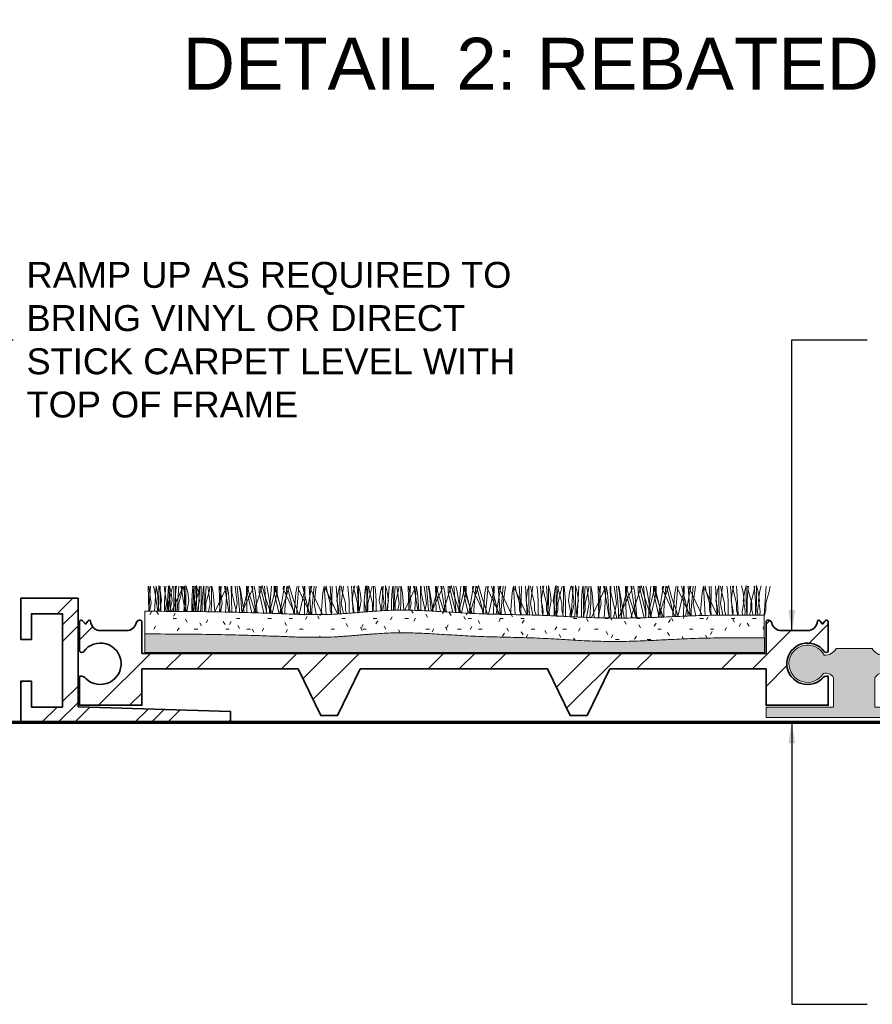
# Model space of a CAD drawing. Header units: millimetres. Extents: x -183 to 175, y -35 to 68.
# Tile 2 of 4: x -119 to -37, y -27 to 68. Entities that reach past the tile are written whole.
import ezdxf

# ---------------------------------------------------------------- set-up
doc = ezdxf.new("R2010")
doc.units = ezdxf.units.MM
for name, color, linetype, lineweight in [('FS-DETAIL', 3, 'Continuous', 35), ('FS-DETAIL-HATCH', 253, 'Continuous', 13), ('FS-DETAIL-THIN', 8, 'Continuous', 18), ('FS-DETAIL-WIDE', 4, 'Continuous', 70), ('FS-TEXT', 7, 'Continuous', 25)]:
    doc.layers.add(name, color=color, linetype=linetype, lineweight=lineweight)
doc.styles.add('Arial', font='arial.ttf', dxfattribs={"height": 2.5})
doc.dimstyles.new('Diagonal_2.5mm Arial$7', dxfattribs={"dimtxt": 2.5, "dimasz": 2, "dimexe": 2.5, "dimexo": 5, "dimgap": 1, "dimtad": 0, "dimzin": 0, "dimdsep": 46, "dimtxsty": 'Arial', "dimcen": 2, "dimdle": 4, "dimclrd": 1, "dimclre": 256, "dimclrt": 7, "dimaunit": 1, "dimadec": 0, "dimazin": 0, "dimtfac": 1, "dimtix": 1, "dimtmove": 2, "dimatfit": 3, "dimfxl": 1, "dimtvp": 1, "dimtolj": 1, "dimtzin": 0, "dimarcsym": 0})

# ---------------------------------------------------------------- blocks, each defined once
blk = doc.blocks.new('CARPET_H_PROFILE_MAXI')
at = {"layer": 'FS-DETAIL-HATCH'}
for p, q in [((-73.389, -53.147), (-73.339, -55.574)), ((-73.101, -54.822), (-73.322, -53.147)), ((-73.179, -53.147), (-73.251, -54.109)), ((-72.801, -53.509), (-72.884, -53.147)), ((-72.777, -55.579), (-72.627, -53.161)), ((-72.501, -53.809), (-72.627, -53.161)), ((-72.211, -53.734), (-72.375, -53.078)), ((-72.375, -53.434), (-72.375, -53.078)), ((-72.227, -53.147), (-72.177, -55.584)), ((-71.638, -54.822), (-71.859, -53.147)), ((-71.685, -53.147), (-71.737, -53.547)), ((-71.44, -53.147), (-71.512, -54.109)), ((-71.339, -53.809), (-71.468, -53.147)), ((-71.19, -53.768), (-71.362, -53.078)), ((-71.362, -53.434), (-71.362, -53.078)), ((-71.161, -53.659), (-71.058, -53.147)), ((-70.912, -53.434), (-70.912, -53.147)), ((-70.764, -53.147), (-70.714, -55.597)), ((-70.672, -53.147), (-70.724, -53.547)), ((-70.428, -53.147), (-70.5, -54.109)), ((-70.176, -53.509), (-70.259, -53.147)), ((-70.125, -53.397), (-70.166, -53.147)), ((-70.148, -53.659), (-70.046, -53.147)), ((-69.876, -53.809), (-70.005, -53.147)), ((-69.899, -53.434), (-69.899, -53.147)), ((-69.586, -53.734), (-69.75, -53.078)), ((-69.75, -53.434), (-69.75, -53.078)), ((-69.06, -53.147), (-69.112, -53.547)), ((-68.887, -54.822), (-69.108, -53.147)), ((-68.965, -53.147), (-69.037, -54.109)), ((-68.815, -53.147), (-68.887, -54.109)), ((-68.573, -53.734), (-68.737, -53.078)), ((-68.737, -53.434), (-68.737, -53.078)), ((-68.565, -55.616), (-68.412, -53.147)), ((-68.536, -53.659), (-68.433, -53.147)), ((-68.287, -53.434), (-68.287, -53.147)), ((-68.047, -53.147), (-68.099, -53.547)), ((-68.013, -53.147), (-67.963, -55.621)), ((-67.803, -53.147), (-67.875, -54.109)), ((-67.424, -54.822), (-67.645, -53.147)), ((-67.523, -53.659), (-67.421, -53.147)), ((-67.274, -53.434), (-67.274, -53.147)), ((-67.125, -53.809), (-67.254, -53.147)), ((-66.55, -53.147), (-66.499, -55.637)), ((-66.262, -54.822), (-66.483, -53.147)), ((-66.34, -53.147), (-66.412, -54.109)), ((-65.962, -53.509), (-66.045, -53.147)), ((-65.911, -53.397), (-65.952, -53.147)), ((-65.942, -55.653), (-65.788, -53.161)), ((-65.662, -53.809), (-65.788, -53.161)), ((-65.388, -53.147), (-65.337, -55.669)), ((-65.325, -53.772), (-65.325, -53.147)), ((-64.799, -54.822), (-65.02, -53.147)), ((-64.598, -55.422), (-64.799, -53.147)), ((-64.5, -53.809), (-64.629, -53.147)), ((-64.499, -53.509), (-64.581, -53.147)), ((-64.261, -55.422), (-63.685, -53.147)), ((-63.925, -53.147), (-63.873, -55.709)), ((-63.862, -53.772), (-63.862, -53.145)), ((-63.562, -54.184), (-63.862, -53.145)), ((-63.337, -53.509), (-63.42, -53.147)), ((-63.286, -53.397), (-63.327, -53.147)), ((-63.037, -53.809), (-63.166, -53.147)), ((-62.723, -54.184), (-62.411, -53.1)), ((-62.7, -53.772), (-62.7, -53.147)), ((-62.025, -55.422), (-62.601, -53.147)), ((-62.099, -54.184), (-62.411, -53.1)), ((-61.973, -55.422), (-62.174, -53.147)), ((-61.874, -53.509), (-61.956, -53.147)), ((-61.687, -55.422), (-61.487, -53.147)), ((-61.636, -55.422), (-61.06, -53.147)), ((-61.237, -53.772), (-61.237, -53.145)), ((-60.937, -54.184), (-61.237, -53.145)), ((-60.562, -55.422), (-61.137, -53.147)), ((-60.961, -53.772), (-60.961, -53.147)), ((-60.375, -53.397), (-60.334, -53.147)), ((-60.323, -53.508), (-60.241, -53.147)), ((-60.224, -55.422), (-60.023, -53.147)), ((-60.098, -54.184), (-59.786, -53.1)), ((-59.4, -55.422), (-59.976, -53.147)), ((-59.474, -54.184), (-59.786, -53.1)), ((-59.161, -53.809), (-59.032, -53.147)), ((-59.062, -55.422), (-58.862, -53.147)), ((-58.912, -53.397), (-58.871, -53.147)), ((-57.937, -55.422), (-58.512, -53.147)), ((-58.336, -53.772), (-58.336, -53.147)), ((-58.273, -53.147), (-58.328, -55.879)), ((-57.704, -55.882), (-57.874, -53.147)), ((-57.75, -53.397), (-57.709, -53.147)), ((-57.698, -53.508), (-57.616, -53.147)), ((-57.599, -55.422), (-57.398, -53.147)), ((-57.398, -54.822), (-57.178, -53.147)), ((-56.536, -53.809), (-56.41, -53.161)), ((-56.241, -55.887), (-56.41, -53.161)), ((-56.287, -53.397), (-56.243, -53.13)), ((-56.137, -53.659), (-56.243, -53.13)), ((-55.858, -53.147), (-55.786, -54.109)), ((-55.648, -53.147), (-55.703, -55.858)), ((-55.083, -55.824), (-55.249, -53.147)), ((-55.087, -53.734), (-54.923, -53.078)), ((-54.923, -53.434), (-54.923, -53.078)), ((-54.674, -53.659), (-54.777, -53.147)), ((-54.773, -54.822), (-54.553, -53.147)), ((-54.151, -53.147), (-54.098, -53.547)), ((-53.626, -55.731), (-53.785, -53.147)), ((-53.624, -53.734), (-53.474, -53.134)), ((-53.512, -53.659), (-53.615, -53.147)), ((-53.233, -53.147), (-53.161, -54.109)), ((-52.956, -53.734), (-53.12, -53.078)), ((-53.12, -53.434), (-53.12, -53.078)), ((-52.429, -53.147), (-52.481, -53.547)), ((-52.462, -53.734), (-52.298, -53.078)), ((-52.298, -53.434), (-52.298, -53.078)), ((-52.185, -53.147), (-52.257, -54.109)), ((-52.049, -53.659), (-52.152, -53.147)), ((-51.906, -53.659), (-51.803, -53.147)), ((-51.656, -53.434), (-51.656, -53.147)), ((-51.526, -53.147), (-51.473, -53.547)), ((-50.722, -53.147), (-50.794, -54.109)), ((-50.331, -53.734), (-50.495, -53.078)), ((-50.495, -53.434), (-50.495, -53.078)), ((-50.315, -55.495), (-50.169, -53.147)), ((-49.804, -53.147), (-49.856, -53.547)), ((-49.77, -53.147), (-49.723, -55.484)), ((-49.56, -53.147), (-49.632, -54.109)), ((-49.181, -54.822), (-49.402, -53.147)), ((-49.281, -53.659), (-49.178, -53.147)), ((-49.031, -53.434), (-49.031, -53.147)), ((-48.882, -53.809), (-49.011, -53.147)), ((-48.307, -53.147), (-48.26, -55.477)), ((-48.02, -54.822), (-48.241, -53.147)), ((-48.097, -53.147), (-48.169, -54.109)), ((-47.72, -53.509), (-47.802, -53.147)), ((-47.668, -53.397), (-47.709, -53.147)), ((-47.689, -55.491), (-47.545, -53.161)), ((-47.419, -53.809), (-47.545, -53.161)), ((-47.145, -53.147), (-47.097, -55.506)), ((-47.082, -53.772), (-47.082, -53.147)), ((-46.556, -54.822), (-46.777, -53.147)), ((-46.356, -55.422), (-46.556, -53.147)), ((-46.257, -53.809), (-46.386, -53.147)), ((-46.256, -53.509), (-46.338, -53.147)), ((-46.018, -55.422), (-45.443, -53.147)), ((-45.682, -53.147), (-45.632, -55.581)), ((-45.619, -53.772), (-45.619, -53.145)), ((-45.32, -54.184), (-45.619, -53.145)), ((-45.095, -53.509), (-45.177, -53.147)), ((-45.043, -53.397), (-45.084, -53.147)), ((-44.794, -53.809), (-44.923, -53.147)), ((-44.481, -54.184), (-44.168, -53.1)), ((-44.457, -53.772), (-44.457, -53.147)), ((-43.782, -55.422), (-44.358, -53.147)), ((-43.856, -54.184), (-44.168, -53.1)), ((-43.731, -55.422), (-43.931, -53.147)), ((-43.631, -53.509), (-43.713, -53.147)), ((-43.445, -55.422), (-43.244, -53.147)), ((-43.393, -55.422), (-42.818, -53.147)), ((-42.994, -53.772), (-42.994, -53.145)), ((-42.695, -54.184), (-42.994, -53.145)), ((-42.319, -55.422), (-42.894, -53.147)), ((-42.718, -53.772), (-42.718, -53.147)), ((-42.132, -53.397), (-42.091, -53.147)), ((-42.08, -53.508), (-41.999, -53.147)), ((-41.981, -55.422), (-41.781, -53.147)), ((-41.856, -54.184), (-41.543, -53.1)), ((-41.157, -55.422), (-41.733, -53.147)), ((-41.231, -54.184), (-41.543, -53.1)), ((-40.918, -53.809), (-40.789, -53.147)), ((-40.82, -55.422), (-40.619, -53.147)), ((-40.669, -53.397), (-40.628, -53.147)), ((-39.694, -55.422), (-40.269, -53.147)), ((-40.093, -53.772), (-40.093, -53.147)), ((-40.03, -53.147), (-40.085, -55.853)), ((-39.462, -55.869), (-39.631, -53.147)), ((-39.507, -53.397), (-39.466, -53.147)), ((-39.455, -53.508), (-39.374, -53.147)), ((-39.356, -55.422), (-39.156, -53.147)), ((-39.156, -54.822), (-38.935, -53.147)), ((-38.293, -53.809), (-38.167, -53.161)), ((-37.997, -55.901), (-38.167, -53.161)), ((-38.044, -53.397), (-38, -53.13)), ((-37.895, -53.659), (-38, -53.13)), ((-37.615, -53.147), (-37.543, -54.109)), ((-37.405, -53.147), (-37.461, -55.912)), ((-36.834, -55.924), (-37.006, -53.147)), ((-36.845, -53.734), (-36.681, -53.078)), ((-36.681, -53.434), (-36.681, -53.078)), ((-36.431, -53.659), (-36.534, -53.147)), ((-36.531, -54.822), (-36.31, -53.147)), ((-35.908, -53.147), (-35.856, -53.547)), ((-35.368, -55.976), (-35.543, -53.147)), ((-35.381, -53.734), (-35.231, -53.134)), ((-35.27, -53.659), (-35.372, -53.147)), ((-34.99, -53.147), (-34.918, -54.109)), ((-34.637, -53.734), (-34.801, -53.078)), ((-34.801, -53.434), (-34.801, -53.078)), ((-34.22, -53.734), (-34.056, -53.078)), ((-34.11, -53.147), (-34.163, -53.547)), ((-34.056, -53.434), (-34.056, -53.078)), ((-33.866, -53.147), (-33.938, -54.109)), ((-33.806, -53.659), (-33.909, -53.147)), ((-33.587, -53.659), (-33.484, -53.147)), ((-33.338, -53.434), (-33.338, -53.147)), ((-33.283, -53.147), (-33.231, -53.547)), ((-32.756, -53.734), (-32.606, -53.134)), ((-32.326, -54.822), (-32.547, -53.147)), ((-32.403, -53.147), (-32.475, -54.109)), ((-32.012, -53.734), (-32.176, -53.078)), ((-32.176, -53.434), (-32.176, -53.078)), ((-32.035, -56.125), (-31.851, -53.147)), ((-31.485, -53.147), (-31.538, -53.547)), ((-31.452, -53.147), (-31.39, -56.152)), ((-31.241, -53.147), (-31.313, -54.109)), ((-30.863, -54.822), (-31.083, -53.147)), ((-30.962, -53.659), (-30.859, -53.147)), ((-30.713, -53.434), (-30.713, -53.147)), ((-30.563, -53.809), (-30.693, -53.147)), ((-29.988, -53.147), (-29.926, -56.198)), ((-29.701, -54.822), (-29.922, -53.147)), ((-29.778, -53.147), (-29.85, -54.109)), ((-29.401, -53.509), (-29.483, -53.147)), ((-29.415, -56.207), (-29.226, -53.161)), ((-29.349, -53.397), (-29.39, -53.147)), ((-29.1, -53.809), (-29.226, -53.161)), ((-28.827, -53.147), (-28.764, -56.22)), ((-28.763, -53.772), (-28.763, -53.147)), ((-28.238, -54.822), (-28.458, -53.147)), ((-28.037, -55.422), (-28.238, -53.147)), ((-27.938, -53.809), (-28.068, -53.147)), ((-27.938, -53.509), (-28.02, -53.147)), ((-27.699, -55.422), (-27.124, -53.147)), ((-27.363, -53.147), (-27.301, -56.218)), ((-27.3, -53.772), (-27.3, -53.145)), ((-27.001, -54.184), (-27.3, -53.145)), ((-26.776, -53.509), (-26.858, -53.147)), ((-26.724, -53.397), (-26.765, -53.147)), ((-26.475, -53.809), (-26.604, -53.147)), ((-26.162, -54.184), (-25.85, -53.1)), ((-26.138, -53.772), (-26.138, -53.147)), ((-25.463, -55.422), (-26.039, -53.147)), ((-25.538, -54.184), (-25.85, -53.1)), ((-25.412, -55.422), (-25.613, -53.147)), ((-25.313, -53.509), (-25.395, -53.147)), ((-25.126, -55.422), (-24.925, -53.147)), ((-25.074, -55.422), (-24.499, -53.147)), ((-24.675, -53.772), (-24.675, -53.145)), ((-24.376, -54.184), (-24.675, -53.145)), ((-24, -55.422), (-24.576, -53.147)), ((-24.399, -53.772), (-24.399, -53.147)), ((-23.813, -53.397), (-23.772, -53.147)), ((-23.762, -53.509), (-23.68, -53.147)), ((-23.663, -55.422), (-23.462, -53.147)), ((-23.537, -54.184), (-23.225, -53.1)), ((-22.838, -55.422), (-23.414, -53.147)), ((-22.913, -54.184), (-23.225, -53.1)), ((-22.599, -53.809), (-22.47, -53.147)), ((-22.501, -55.422), (-22.3, -53.147)), ((-22.35, -53.397), (-22.309, -53.147)), ((-21.375, -55.422), (-21.951, -53.147)), ((-21.774, -53.772), (-21.774, -53.147)), ((-21.711, -53.147), (-21.77, -56.049)), ((-21.134, -56.025), (-21.312, -53.147)), ((-21.188, -53.397), (-21.147, -53.147)), ((-21.137, -53.509), (-21.055, -53.147)), ((-21.038, -55.422), (-20.837, -53.147)), ((-20.837, -54.822), (-20.616, -53.147)), ((-19.974, -53.809), (-19.848, -53.161)), ((-19.674, -55.978), (-19.848, -53.161)), ((-19.725, -53.397), (-19.682, -53.13)), ((-19.576, -53.659), (-19.682, -53.13)), ((-19.296, -53.147), (-19.224, -54.109)), ((-19.086, -53.147), (-19.144, -55.97)), ((-18.513, -55.96), (-18.687, -53.147)), ((-18.526, -53.734), (-18.362, -53.078)), ((-18.362, -53.434), (-18.362, -53.078)), ((-18.113, -53.659), (-18.215, -53.147)), ((-18.212, -54.822), (-17.991, -53.147)), ((-17.589, -53.147), (-17.537, -53.547)), ((-17.051, -55.944), (-17.224, -53.147)), ((-17.063, -53.734), (-16.913, -53.134)), ((-16.951, -53.659), (-17.053, -53.147)), ((-16.671, -53.147), (-16.599, -54.109)), ((-16.028, -53.734), (-16.178, -53.134)), ((-15.901, -53.734), (-15.737, -53.078)), ((-15.737, -53.434), (-15.737, -53.078)), ((-15.488, -53.659), (-15.59, -53.147)), ((-15.502, -53.147), (-15.554, -53.547)), ((-14.978, -53.659), (-14.876, -53.147)), ((-14.964, -53.147), (-14.912, -53.547)), ((-14.729, -53.434), (-14.729, -53.078)), ((-14.565, -53.734), (-14.729, -53.078)), ((-14.438, -53.734), (-14.288, -53.134)), ((-13.794, -53.147), (-13.867, -54.109)), ((-13.515, -53.659), (-13.413, -53.147)), ((-73.251, -54.109), (-73.342, -55.574)), ((-72.456, -55.582), (-72.801, -53.509)), ((-72.359, -55.583), (-72.501, -53.809)), ((-72.375, -54.747), (-72.375, -53.434)), ((-72.098, -54.559), (-72.211, -53.734)), ((-71.737, -53.547), (-71.812, -54.597)), ((-71.512, -54.109), (-71.605, -55.589)), ((-71.461, -54.784), (-71.161, -53.659)), ((-71.362, -54.747), (-71.362, -53.434)), ((-71.196, -55.593), (-71.339, -53.809)), ((-71.086, -54.559), (-71.192, -53.777)), ((-71.15, -55.593), (-70.125, -53.397)), ((-70.912, -54.747), (-70.912, -53.434)), ((-70.724, -53.547), (-70.799, -54.597)), ((-70.5, -54.109), (-70.593, -55.598)), ((-70.448, -54.784), (-70.148, -53.659)), ((-69.827, -55.605), (-70.176, -53.509)), ((-69.899, -54.747), (-69.899, -53.434)), ((-69.732, -55.606), (-69.876, -53.809)), ((-69.75, -54.747), (-69.75, -53.434)), ((-69.473, -54.559), (-69.586, -53.734)), ((-69.112, -53.547), (-69.187, -54.597)), ((-69.037, -54.109), (-69.131, -55.611)), ((-68.887, -54.109), (-68.981, -55.612)), ((-68.836, -54.784), (-68.536, -53.659)), ((-68.737, -54.747), (-68.737, -53.434)), ((-68.461, -54.559), (-68.573, -53.734)), ((-68.287, -54.747), (-68.287, -53.434)), ((-68.099, -53.547), (-68.174, -54.597)), ((-67.875, -54.109), (-67.969, -55.621)), ((-67.823, -54.784), (-67.523, -53.659)), ((-67.274, -54.747), (-67.274, -53.434)), ((-66.979, -55.63), (-67.125, -53.809)), ((-66.953, -55.63), (-65.911, -53.397)), ((-66.412, -54.109), (-66.507, -55.637)), ((-65.604, -55.662), (-65.962, -53.509)), ((-65.513, -55.664), (-65.662, -53.809)), ((-64.88, -55.682), (-65.325, -53.772)), ((-64.349, -55.696), (-64.5, -53.809)), ((-64.134, -55.702), (-64.499, -53.509)), ((-64.359, -55.696), (-63.286, -53.397)), ((-63.407, -55.722), (-63.862, -53.772)), ((-62.967, -55.734), (-63.337, -53.509)), ((-62.883, -55.736), (-63.037, -53.809)), ((-62.238, -55.754), (-62.7, -53.772)), ((-61.496, -55.778), (-61.874, -53.509)), ((-61.429, -55.78), (-60.961, -53.772)), ((-60.763, -55.804), (-61.237, -53.772)), ((-60.706, -55.806), (-60.323, -53.508)), ((-59.226, -55.858), (-60.375, -53.397)), ((-59.325, -55.855), (-59.161, -53.809)), ((-57.752, -55.882), (-58.888, -53.447)), ((-58.825, -55.872), (-58.336, -53.772)), ((-58.094, -55.88), (-57.698, -53.508)), ((-56.587, -55.888), (-57.75, -53.397)), ((-56.702, -55.888), (-56.536, -53.809)), ((-55.152, -55.828), (-56.287, -53.397)), ((-55.837, -54.784), (-56.137, -53.659)), ((-55.786, -54.109), (-55.677, -55.856)), ((-55.2, -54.559), (-55.087, -53.734)), ((-54.923, -54.747), (-54.923, -53.434)), ((-54.374, -54.784), (-54.674, -53.659)), ((-54.098, -53.547), (-54.023, -54.597)), ((-53.737, -54.559), (-53.624, -53.734)), ((-53.212, -54.784), (-53.512, -53.659)), ((-53.161, -54.109), (-53.062, -55.684)), ((-53.12, -54.747), (-53.12, -53.434)), ((-52.843, -54.559), (-52.956, -53.734)), ((-52.575, -54.559), (-52.462, -53.734)), ((-52.481, -53.547), (-52.556, -54.597)), ((-52.257, -54.109), (-52.352, -55.625)), ((-52.298, -54.747), (-52.298, -53.434)), ((-52.206, -54.784), (-51.906, -53.659)), ((-51.749, -54.784), (-52.049, -53.659)), ((-51.656, -54.747), (-51.656, -53.434)), ((-51.473, -53.547), (-51.398, -54.597)), ((-51.112, -54.559), (-50.999, -53.734)), ((-50.999, -53.734), (-50.861, -53.181)), ((-50.794, -54.109), (-50.883, -55.527)), ((-50.645, -54.822), (-50.861, -53.181)), ((-50.495, -54.747), (-50.495, -53.434)), ((-50.218, -54.559), (-50.331, -53.734)), ((-49.856, -53.547), (-49.931, -54.597)), ((-49.632, -54.109), (-49.718, -55.484)), ((-49.581, -54.784), (-49.281, -53.659)), ((-49.031, -54.747), (-49.031, -53.434)), ((-48.75, -55.465), (-48.882, -53.809)), ((-48.634, -55.467), (-47.668, -53.397)), ((-48.169, -54.109), (-48.254, -55.477)), ((-47.388, -55.498), (-47.72, -53.509)), ((-47.284, -55.501), (-47.419, -53.809)), ((-46.674, -55.525), (-47.082, -53.772)), ((-46.117, -55.555), (-46.257, -53.809)), ((-45.914, -55.566), (-46.256, -53.509)), ((-46.052, -55.559), (-45.043, -53.397)), ((-45.192, -55.605), (-45.619, -53.772)), ((-44.741, -55.632), (-45.095, -53.509)), ((-44.648, -55.638), (-44.794, -53.809)), ((-44.013, -55.677), (-44.457, -53.772)), ((-43.262, -55.723), (-43.631, -53.509)), ((-43.174, -55.728), (-42.718, -53.772)), ((-42.531, -55.76), (-42.994, -53.772)), ((-42.456, -55.763), (-42.08, -53.508)), ((-40.996, -55.83), (-42.132, -53.397)), ((-41.08, -55.827), (-40.918, -53.809)), ((-39.516, -55.867), (-40.669, -53.397)), ((-40.575, -55.841), (-40.093, -53.772)), ((-39.847, -55.859), (-39.455, -53.508)), ((-38.342, -55.894), (-39.507, -53.397)), ((-38.46, -55.892), (-38.293, -53.809)), ((-36.864, -55.924), (-38.044, -53.397)), ((-37.595, -54.784), (-37.895, -53.659)), ((-37.543, -54.109), (-37.431, -55.909)), ((-36.957, -54.559), (-36.845, -53.734)), ((-36.681, -54.747), (-36.681, -53.434)), ((-36.131, -54.784), (-36.431, -53.659)), ((-35.856, -53.547), (-35.781, -54.597)), ((-35.494, -54.559), (-35.381, -53.734)), ((-34.97, -54.784), (-35.27, -53.659)), ((-34.918, -54.109), (-34.806, -55.909)), ((-34.801, -54.747), (-34.801, -53.434)), ((-34.524, -54.559), (-34.637, -53.734)), ((-34.332, -54.559), (-34.22, -53.734)), ((-34.163, -53.547), (-34.238, -54.597)), ((-34.056, -54.747), (-34.056, -53.434)), ((-33.938, -54.109), (-34.051, -55.909)), ((-33.887, -54.784), (-33.587, -53.659)), ((-33.506, -54.784), (-33.806, -53.659)), ((-33.338, -54.747), (-33.338, -53.434)), ((-33.231, -53.547), (-33.156, -54.597)), ((-32.869, -54.559), (-32.756, -53.734)), ((-32.475, -54.109), (-32.588, -55.909)), ((-32.176, -54.747), (-32.176, -53.434)), ((-31.899, -54.559), (-32.012, -53.734)), ((-31.538, -53.547), (-31.613, -54.597)), ((-31.313, -54.109), (-31.426, -55.909)), ((-31.262, -54.784), (-30.962, -53.659)), ((-30.713, -54.747), (-30.713, -53.434)), ((-30.65, -56.185), (-29.349, -53.397)), ((-30.373, -56.189), (-30.563, -53.809)), ((-29.85, -54.109), (-29.963, -55.909)), ((-28.95, -56.216), (-29.401, -53.509)), ((-28.907, -56.217), (-29.1, -53.809)), ((-28.192, -56.224), (-28.763, -53.772)), ((-28.037, -56.209), (-26.724, -53.397)), ((-27.486, -56.219), (-27.938, -53.509)), ((-27.745, -56.221), (-27.938, -53.809)), ((-26.731, -56.213), (-27.3, -53.772)), ((-26.326, -56.21), (-26.776, -53.509)), ((-26.283, -56.21), (-26.475, -53.809)), ((-25.575, -56.191), (-26.138, -53.772)), ((-24.869, -56.17), (-25.313, -53.509)), ((-24.959, -56.173), (-24.399, -53.772)), ((-24.121, -56.149), (-24.675, -53.772)), ((-24.202, -56.151), (-23.762, -53.509)), ((-22.561, -56.081), (-23.813, -53.397)), ((-22.782, -56.091), (-22.599, -53.809)), ((-21.124, -56.024), (-22.327, -53.447)), ((-22.31, -56.07), (-21.774, -53.772)), ((-21.559, -56.041), (-21.137, -53.509)), ((-19.981, -55.983), (-21.188, -53.397)), ((-20.149, -55.988), (-19.974, -53.809)), ((-18.529, -55.96), (-19.725, -53.397)), ((-19.276, -54.784), (-19.576, -53.659)), ((-19.224, -54.109), (-19.112, -55.909)), ((-18.638, -54.559), (-18.526, -53.734)), ((-18.362, -54.747), (-18.362, -53.434)), ((-17.813, -54.784), (-18.113, -53.659)), ((-17.537, -53.547), (-17.462, -54.597)), ((-17.175, -54.559), (-17.063, -53.734)), ((-16.651, -54.784), (-16.951, -53.659)), ((-16.599, -54.109), (-16.487, -55.909)), ((-15.916, -54.559), (-16.028, -53.734)), ((-16.013, -54.559), (-15.901, -53.734)), ((-15.737, -54.747), (-15.737, -53.434)), ((-15.554, -53.547), (-15.629, -54.597)), ((-15.188, -54.784), (-15.488, -53.659)), ((-15.278, -54.784), (-14.978, -53.659)), ((-14.912, -53.547), (-14.837, -54.597)), ((-14.729, -54.747), (-14.729, -53.434)), ((-14.453, -54.559), (-14.565, -53.734)), ((-14.55, -54.559), (-14.438, -53.734)), ((-13.867, -54.109), (-13.979, -55.909)), ((-13.815, -54.784), (-13.515, -53.659)), ((-73.256, -55.575), (-73.101, -54.822)), ((-72.425, -55.582), (-72.375, -54.747)), ((-72.211, -55.084), (-72.098, -54.559)), ((-71.812, -54.597), (-71.812, -55.587)), ((-71.796, -55.588), (-71.638, -54.822)), ((-71.461, -55.459), (-71.461, -54.784)), ((-71.413, -55.591), (-71.362, -54.747)), ((-71.198, -55.084), (-71.086, -54.559)), ((-70.963, -55.595), (-70.912, -54.747)), ((-70.799, -54.597), (-70.799, -55.596)), ((-70.448, -55.459), (-70.448, -54.784)), ((-69.951, -55.604), (-69.899, -54.747)), ((-69.801, -55.605), (-69.75, -54.747)), ((-69.586, -55.084), (-69.473, -54.559)), ((-69.187, -54.597), (-69.187, -55.611)), ((-69.05, -55.612), (-68.887, -54.822)), ((-68.836, -55.459), (-68.836, -54.784)), ((-68.789, -55.614), (-68.737, -54.747)), ((-68.573, -55.084), (-68.461, -54.559)), ((-68.339, -55.618), (-68.287, -54.747)), ((-68.174, -54.597), (-68.174, -55.62)), ((-67.823, -55.459), (-67.823, -54.784)), ((-67.589, -55.625), (-67.424, -54.822)), ((-67.327, -55.627), (-67.274, -54.747)), ((-66.43, -55.639), (-66.262, -54.822)), ((-64.975, -55.679), (-64.799, -54.822)), ((-63.046, -55.732), (-63.562, -54.184)), ((-63.238, -55.727), (-62.723, -54.184)), ((-61.569, -55.775), (-62.099, -54.184)), ((-60.393, -55.817), (-60.937, -54.184)), ((-60.64, -55.808), (-60.098, -54.184)), ((-58.912, -55.869), (-59.474, -54.184)), ((-57.18, -55.885), (-57.398, -54.822)), ((-55.837, -55.459), (-55.837, -54.784)), ((-55.087, -55.084), (-55.2, -54.559)), ((-54.859, -55.812), (-54.923, -54.747)), ((-54.573, -55.797), (-54.773, -54.822)), ((-54.374, -55.459), (-54.374, -54.784)), ((-54.023, -54.597), (-54.023, -55.764)), ((-53.624, -55.084), (-53.737, -54.559)), ((-53.212, -55.459), (-53.212, -54.784)), ((-53.176, -55.693), (-53.12, -54.747)), ((-52.956, -55.084), (-52.843, -54.559)), ((-52.462, -55.084), (-52.575, -54.559)), ((-52.556, -54.597), (-52.556, -55.642)), ((-52.246, -55.613), (-52.298, -54.747)), ((-52.206, -55.459), (-52.206, -54.784)), ((-51.749, -55.459), (-51.749, -54.784)), ((-51.706, -55.58), (-51.656, -54.747)), ((-51.398, -54.597), (-51.398, -55.56)), ((-50.999, -55.084), (-51.112, -54.559)), ((-50.788, -55.521), (-50.645, -54.822)), ((-50.54, -55.505), (-50.495, -54.747)), ((-50.331, -55.084), (-50.218, -54.559)), ((-49.931, -54.597), (-49.931, -55.488)), ((-49.581, -55.459), (-49.581, -54.784)), ((-49.316, -55.477), (-49.181, -54.822)), ((-49.075, -55.472), (-49.031, -54.747)), ((-48.155, -55.479), (-48.02, -54.822)), ((-46.701, -55.523), (-46.556, -54.822)), ((-44.839, -55.626), (-45.32, -54.184)), ((-44.959, -55.619), (-44.481, -54.184)), ((-43.345, -55.718), (-43.856, -54.184)), ((-42.164, -55.777), (-42.695, -54.184)), ((-42.383, -55.766), (-41.856, -54.184)), ((-40.68, -55.838), (-41.231, -54.184)), ((-38.938, -55.882), (-39.156, -54.822)), ((-37.595, -55.459), (-37.595, -54.784)), ((-36.845, -55.084), (-36.957, -54.559)), ((-36.609, -55.933), (-36.681, -54.747)), ((-36.3, -55.944), (-36.531, -54.822)), ((-36.131, -55.459), (-36.131, -54.784)), ((-35.781, -54.597), (-35.781, -55.797)), ((-35.381, -55.084), (-35.494, -54.559)), ((-34.97, -55.459), (-34.97, -54.784)), ((-34.876, -55.993), (-34.801, -54.747)), ((-34.637, -55.084), (-34.524, -54.559)), ((-34.22, -55.084), (-34.332, -54.559)), ((-34.238, -54.597), (-34.238, -55.797)), ((-33.978, -56.035), (-34.056, -54.747)), ((-33.887, -55.459), (-33.887, -54.784)), ((-33.506, -55.459), (-33.506, -54.784)), ((-33.416, -56.062), (-33.338, -54.747)), ((-33.156, -54.597), (-33.156, -55.797)), ((-32.756, -55.084), (-32.869, -54.559)), ((-32.589, -56.101), (-32.326, -54.822)), ((-32.258, -56.115), (-32.176, -54.747)), ((-32.012, -55.084), (-31.899, -54.559)), ((-31.613, -54.597), (-31.613, -55.797)), ((-31.262, -55.459), (-31.262, -54.784)), ((-31.138, -56.163), (-30.863, -54.822)), ((-30.798, -56.177), (-30.713, -54.747)), ((-29.983, -56.197), (-29.701, -54.822)), ((-28.526, -56.224), (-28.238, -54.822)), ((-26.325, -56.21), (-27.001, -54.184)), ((-26.838, -56.214), (-26.162, -54.184)), ((-24.875, -56.171), (-25.538, -54.184)), ((-23.727, -56.132), (-24.376, -54.184)), ((-24.192, -56.151), (-23.537, -54.184)), ((-22.284, -56.069), (-22.913, -54.184)), ((-20.594, -56.004), (-20.837, -54.822)), ((-19.276, -55.459), (-19.276, -54.784)), ((-18.526, -55.084), (-18.638, -54.559)), ((-18.289, -55.957), (-18.362, -54.747)), ((-17.979, -55.952), (-18.212, -54.822)), ((-17.813, -55.459), (-17.813, -54.784)), ((-17.462, -54.597), (-17.462, -55.797)), ((-17.063, -55.084), (-17.175, -54.559)), ((-16.651, -55.459), (-16.651, -54.784)), ((-16.028, -55.084), (-15.916, -54.559)), ((-15.901, -55.084), (-16.013, -54.559)), ((-15.665, -55.942), (-15.737, -54.747)), ((-15.629, -54.597), (-15.629, -55.797)), ((-15.278, -55.459), (-15.278, -54.784)), ((-15.188, -55.459), (-15.188, -54.784)), ((-14.837, -54.597), (-14.837, -55.797)), ((-14.801, -55.94), (-14.729, -54.747)), ((-14.565, -55.084), (-14.453, -54.559)), ((-14.438, -55.084), (-14.55, -54.559)), ((-13.815, -55.459), (-13.815, -54.784)), ((-72.282, -55.583), (-72.211, -55.084)), ((-71.498, -55.59), (-71.461, -55.459)), ((-71.271, -55.592), (-71.198, -55.084)), ((-70.488, -55.599), (-70.448, -55.459)), ((-69.661, -55.606), (-69.586, -55.084)), ((-68.88, -55.613), (-68.836, -55.459)), ((-68.648, -55.609), (-68.573, -55.084)), ((-67.87, -55.622), (-67.823, -55.459)), ((-64.598, -55.689), (-64.598, -55.422)), ((-64.285, -55.698), (-64.261, -55.422)), ((-61.995, -55.761), (-62.025, -55.422)), ((-61.973, -55.761), (-61.973, -55.422)), ((-61.687, -55.771), (-61.687, -55.422)), ((-61.667, -55.772), (-61.636, -55.422)), ((-60.527, -55.812), (-60.562, -55.422)), ((-60.224, -55.823), (-60.224, -55.422)), ((-59.362, -55.853), (-59.4, -55.422)), ((-59.062, -55.864), (-59.062, -55.422)), ((-57.896, -55.881), (-57.937, -55.422)), ((-57.599, -55.883), (-57.599, -55.422)), ((-55.724, -55.859), (-55.837, -55.459)), ((-55.012, -55.609), (-55.087, -55.084)), ((-55.032, -55.822), (-55.012, -55.609)), ((-54.283, -55.782), (-54.374, -55.459)), ((-53.549, -55.609), (-53.624, -55.084)), ((-53.56, -55.725), (-53.549, -55.609)), ((-53.147, -55.691), (-53.212, -55.459)), ((-53.031, -55.609), (-52.956, -55.084)), ((-53.024, -55.681), (-53.031, -55.609)), ((-52.387, -55.609), (-52.462, -55.084)), ((-52.389, -55.628), (-52.387, -55.609)), ((-52.249, -55.613), (-52.206, -55.459)), ((-51.715, -55.581), (-51.749, -55.459)), ((-50.935, -55.53), (-50.999, -55.084)), ((-50.39, -55.497), (-50.331, -55.084)), ((-49.587, -55.482), (-49.581, -55.459)), ((-46.356, -55.542), (-46.356, -55.422)), ((-46.03, -55.56), (-46.018, -55.422)), ((-43.758, -55.692), (-43.782, -55.422)), ((-43.731, -55.694), (-43.731, -55.422)), ((-43.445, -55.711), (-43.445, -55.422)), ((-43.419, -55.713), (-43.393, -55.422)), ((-42.288, -55.771), (-42.319, -55.422)), ((-41.981, -55.785), (-41.981, -55.422)), ((-41.122, -55.825), (-41.157, -55.422)), ((-40.82, -55.835), (-40.82, -55.422)), ((-39.655, -55.864), (-39.694, -55.422)), ((-39.356, -55.871), (-39.356, -55.422)), ((-37.467, -55.912), (-37.595, -55.459)), ((-36.77, -55.609), (-36.845, -55.084)), ((-36.799, -55.927), (-36.77, -55.609)), ((-35.991, -55.955), (-36.131, -55.459)), ((-35.781, -55.797), (-35.777, -55.962)), ((-35.306, -55.609), (-35.381, -55.084)), ((-35.34, -55.977), (-35.306, -55.609)), ((-34.818, -55.995), (-34.97, -55.459)), ((-34.806, -55.909), (-34.811, -55.995)), ((-34.712, -55.609), (-34.637, -55.084)), ((-34.676, -56.002), (-34.712, -55.609)), ((-34.238, -55.797), (-34.242, -56.022)), ((-34.145, -55.609), (-34.22, -55.084)), ((-34.182, -56.025), (-34.145, -55.609)), ((-34.051, -55.909), (-34.042, -56.032)), ((-34.049, -56.032), (-33.887, -55.459)), ((-33.335, -56.066), (-33.506, -55.459)), ((-33.156, -55.797), (-33.15, -56.075)), ((-32.681, -55.609), (-32.756, -55.084)), ((-32.726, -56.095), (-32.681, -55.609)), ((-32.588, -55.909), (-32.574, -56.102)), ((-32.087, -55.609), (-32.012, -55.084)), ((-32.04, -56.124), (-32.087, -55.609)), ((-31.613, -55.797), (-31.62, -56.142)), ((-31.457, -56.149), (-31.262, -55.459)), ((-31.426, -55.909), (-31.409, -56.151)), ((-29.963, -55.909), (-29.943, -56.197)), ((-28.037, -56.223), (-28.037, -55.422)), ((-27.769, -56.221), (-27.699, -55.422)), ((-25.396, -56.186), (-25.463, -55.422)), ((-25.412, -56.186), (-25.412, -55.422)), ((-25.141, -56.178), (-25.074, -55.422)), ((-25.126, -56.178), (-25.126, -55.422)), ((-23.937, -56.141), (-24, -55.422)), ((-23.663, -56.129), (-23.663, -55.422)), ((-22.78, -56.091), (-22.838, -55.422)), ((-22.501, -56.078), (-22.501, -55.422)), ((-21.322, -56.032), (-21.375, -55.422)), ((-21.038, -56.021), (-21.038, -55.422)), ((-19.132, -55.97), (-19.276, -55.459)), ((-19.112, -55.909), (-19.116, -55.969)), ((-18.451, -55.609), (-18.526, -55.084)), ((-18.483, -55.96), (-18.451, -55.609)), ((-17.675, -55.948), (-17.813, -55.459)), ((-17.462, -55.797), (-17.459, -55.944)), ((-16.988, -55.609), (-17.063, -55.084)), ((-17.018, -55.944), (-16.988, -55.609)), ((-16.514, -55.943), (-16.651, -55.459)), ((-16.487, -55.909), (-16.489, -55.943)), ((-16.103, -55.609), (-16.028, -55.084)), ((-16.073, -55.942), (-16.103, -55.609)), ((-15.826, -55.609), (-15.901, -55.084)), ((-15.856, -55.942), (-15.826, -55.609)), ((-15.629, -55.797), (-15.632, -55.941)), ((-15.415, -55.941), (-15.278, -55.459)), ((-15.051, -55.941), (-15.188, -55.459)), ((-14.837, -55.797), (-14.834, -55.94)), ((-14.64, -55.609), (-14.565, -55.084)), ((-14.61, -55.94), (-14.64, -55.609)), ((-14.363, -55.609), (-14.438, -55.084)), ((-14.393, -55.94), (-14.363, -55.609)), ((-13.951, -55.939), (-13.815, -55.459)), ((-28.037, -56.223), (-28.037, -56.209))]:
    blk.add_line(p, q, dxfattribs=at)

msp = doc.modelspace()

# ---------------------------------------------------------------- hatches: boundary and pattern name
at = {"layer": 'FS-DETAIL-HATCH'}
h = msp.add_hatch(dxfattribs=at)
h.set_pattern_fill('FP_3', color=256, style=0, pattern_type=2)
h.set_pattern_definition([(45, (-1427.115, -3314.3196), (-4.490128, 4.490128), []), (45, (-1425.528, -3314.3196), (9e-16, 8.980256), []), (45, (-1428.702, -3314.3196), (9e-16, 8.980256), [])])
h.paths.add_polyline_path([(-107.49, 0), (-98.754, 0), (-98.754, 1.074), (-113.454, 1.519), (-113.454, 12), (-118.954, 12), (-118.954, 8), (-117.954, 8), (-117.954, 10.5), (-114.954, 10.5), (-114.954, 1.5), (-117.954, 1.5), (-117.954, 4), (-118.954, 4), (-118.954, 0)], flags=0)
h = msp.add_hatch(dxfattribs=at)
h.set_pattern_fill('FP_4', color=256, style=0, pattern_type=2)
h.set_pattern_definition([(0, (-1427.1148, -3314.3196), (4.064, 1.016), [0.335, -2.713, 0.335, -2.713, -16.256]), (0, (-1427.1148, -3314.3196), (4.064, 1.016), [-6.096, 0.335, -5.761, 0.335, -2.713, -7.112]), (0, (-1427.1148, -3314.3196), (4.064, 1.016), [-15.24, 0.335, -1.697, 0.335, -4.745]), (120, (-1425.5908, -3313.8116), (-2.9118818, 3.01152724), [0.335, -2.713, 0.335, -2.713, -16.256]), (120, (-1425.5908, -3313.8116), (-2.9118818, 3.01152724), [-6.096, 0.335, -5.761, 0.335, -2.713, -7.112]), (120, (-1425.5908, -3313.8116), (-2.9118818, 3.01152724), [-15.24, 0.335, -1.697, 0.335, -4.745]), (240, (-1425.0828, -3311.7796), (-1.1521182, -4.02752724), [0.335, -2.713, 0.335, -2.713, -16.256]), (240, (-1425.0828, -3311.7796), (-1.1521182, -4.02752724), [-6.096, 0.335, -5.761, 0.335, -2.713, -7.112]), (240, (-1425.0828, -3311.7796), (-1.1521182, -4.02752724), [-15.24, 0.335, -1.697, 0.335, -4.745])])
h.paths.add_polyline_path([(-61.667, 7.826), (-59.508, 7.868), (-57.432, 7.955), (-55.458, 8.057), (-53.348, 8.14), (-50.775, 8.179), (-47.278, 8.185), (-47.278, 10.372), (-50.763, 10.366), (-53.32, 10.327), (-59.53, 10.101), (-61.73, 10.084), (-63.913, 10.126), (-70.171, 10.386), (-74.29, 10.48), (-76.349, 10.575), (-78.364, 10.698), (-80.26, 10.802), (-82.01, 10.845), (-83.716, 10.813), (-85.504, 10.697), (-87.453, 10.536), (-89.594, 10.42), (-92.007, 10.434), (-95.269, 10.549), (-99.965, 10.678), (-107.008, 10.74), (-107.008, 8.553), (-99.964, 8.491), (-95.212, 8.361), (-92.005, 8.247), (-89.592, 8.234), (-87.451, 8.349), (-85.501, 8.511), (-83.713, 8.627), (-82.007, 8.659), (-80.26, 8.615), (-78.369, 8.512), (-76.362, 8.39), (-74.311, 8.294), (-70.192, 8.19), (-68.103, 8.1), (-65.985, 7.973), (-63.839, 7.864)], flags=0)
at = {"layer": 'FS-DETAIL-HATCH', "lineweight": 18}
h = msp.add_hatch(dxfattribs=at)
h.set_pattern_fill('FP_1', color=256, style=0, pattern_type=2)
h.set_pattern_definition([(45, (-1e-14, 0.016), (14.1421, -9e-16), [20, 0]), (45, (3, 0.016), (14.1421, -9e-16), [20, 0]), (45, (6, 0.016), (14.1421, -9e-16), [20, 0])])
h.paths.add_polyline_path([(-64.352, 0.675), (-65.978, 0.675), (-68.165, 5.175), (-86.231, 5.175), (-88.418, 0.675), (-90.044, 0.675), (-92.231, 5.175), (-107.298, 5.175), (-107.298, 1.675), (-113.298, 1.675), (-113.298, 4.475), (-113.157, 4.492), (-113.016, 4.473), (-112.885, 4.421), (-112.77, 4.337), (-112.679, 4.228), (-112.27, 3.927), (-111.799, 3.739), (-111.295, 3.675), (-110.792, 3.74), (-110.321, 3.93), (-109.913, 4.232), (-109.594, 4.628), (-109.385, 5.091), (-109.3, 5.591), (-109.343, 6.097), (-109.512, 6.576), (-109.797, 6.996), (-110.178, 7.332), (-110.631, 7.561), (-111.127, 7.668), (-111.635, 7.646), (-112.12, 7.498), (-112.553, 7.232), (-112.991, 6.791), (-113.046, 6.771), (-113.104, 6.765), (-113.161, 6.773), (-113.215, 6.796), (-113.261, 6.83), (-113.298, 6.875), (-113.298, 9.775), (-113.241, 9.841), (-113.159, 9.872), (-113.072, 9.862), (-113.034, 9.841), (-112.731, 9.505), (-112.459, 9.838), (-112.39, 9.864), (-112.318, 9.852), (-112.286, 9.833), (-112.243, 9.773), (-112.205, 9.535), (-112.107, 9.316), (-111.955, 9.129), (-111.761, 8.988), (-111.537, 8.901), (-111.298, 8.875), (-108.786, 8.875), (-108.575, 8.894), (-108.374, 8.959), (-108.192, 9.068), (-108.039, 9.215), (-107.922, 9.392), (-107.794, 9.742), (-107.74, 9.803), (-107.672, 9.848), (-107.595, 9.874), (-107.514, 9.88), (-107.434, 9.865), (-107.36, 9.831), (-107.298, 9.779), (-107.298, 6.675), (-47.098, 6.675), (-47.098, 9.779), (-47.036, 9.831), (-46.962, 9.865), (-46.882, 9.88), (-46.801, 9.874), (-46.724, 9.848), (-46.656, 9.803), (-46.602, 9.742), (-46.563, 9.658), (-46.548, 9.591), (-46.474, 9.392), (-46.357, 9.215), (-46.204, 9.068), (-46.022, 8.959), (-45.821, 8.894), (-45.609, 8.875), (-43.098, 8.875), (-42.859, 8.901), (-42.635, 8.988), (-42.44, 9.129), (-42.289, 9.316), (-42.191, 9.535), (-42.153, 9.773), (-42.11, 9.833), (-42.043, 9.863), (-41.969, 9.856), (-41.937, 9.838), (-41.665, 9.505), (-41.362, 9.841), (-41.281, 9.872), (-41.194, 9.861), (-41.155, 9.841), (-41.098, 9.775), (-41.098, 6.875), (-41.135, 6.83), (-41.181, 6.796), (-41.235, 6.773), (-41.292, 6.765), (-41.35, 6.771), (-41.405, 6.791), (-41.453, 6.823), (-41.505, 6.881), (-41.843, 7.232), (-42.276, 7.498), (-42.761, 7.646), (-43.269, 7.668), (-43.765, 7.561), (-44.227, 7.324), (-44.599, 6.996), (-44.889, 6.559), (-45.053, 6.097), (-45.096, 5.591), (-45.011, 5.091), (-44.802, 4.628), (-44.483, 4.232), (-44.075, 3.93), (-43.604, 3.74), (-43.101, 3.675), (-42.597, 3.739), (-42.11, 3.939), (-41.717, 4.228), (-41.626, 4.337), (-41.505, 4.423), (-41.38, 4.473), (-41.239, 4.492), (-41.098, 4.475), (-41.098, 1.675), (-47.098, 1.675), (-47.098, 5.175), (-62.165, 5.175)], flags=0)
at = {"layer": 'FS-DETAIL-HATCH'}
h = msp.add_hatch(color=256, dxfattribs=at)
h.paths.add_polyline_path([(-80.26, 6.751), (-47.261, 6.751), (-47.261, 8.751), (-47.278, 8.751), (-47.278, 8.185), (-50.775, 8.179), (-53.348, 8.14), (-55.458, 8.057), (-58.604, 7.906), (-59.53, 7.867), (-61.73, 7.827), (-63.913, 7.868), (-66.032, 7.976), (-68.11, 8.1), (-70.192, 8.19), (-74.311, 8.294), (-76.362, 8.39), (-78.369, 8.512), (-80.26, 8.615), (-80.26, 8.512)], flags=0)
h.paths.add_polyline_path([(-89.594, 6.751), (-80.26, 6.751), (-80.26, 8.615), (-82.01, 8.659), (-83.716, 8.627), (-85.504, 8.511), (-87.453, 8.349), (-89.594, 8.234), (-92.005, 8.247), (-92.003, 6.751)], flags=0)
h.paths.add_polyline_path([(-99.964, 6.751), (-92.005, 6.751), (-92.007, 8.248), (-95.269, 8.363), (-99.965, 8.491), (-107.008, 8.553), (-107.008, 6.751), (-99.965, 6.751)], flags=0)
msp.add_hatch(color=256, dxfattribs=at).paths.add_polyline_path([(-47.102, 0.484), (-30.094, 0.484), (-30.094, 1.484), (-36.598, 1.484), (-36.598, 4.307), (-36.496, 4.471), (-36.358, 4.605), (-36.191, 4.702), (-36.006, 4.756), (-35.813, 4.763), (-35.624, 4.723), (-35.342, 4.376), (-34.982, 4.109), (-34.568, 3.939), (-34.124, 3.877), (-33.679, 3.926), (-33.26, 4.084), (-32.893, 4.34), (-32.6, 4.679), (-32.401, 5.08), (-32.307, 5.529), (-32.323, 5.965), (-32.45, 6.395), (-32.679, 6.78), (-32.996, 7.096), (-33.381, 7.324), (-33.81, 7.45), (-34.258, 7.466), (-34.696, 7.371), (-35.096, 7.171), (-35.435, 6.878), (-35.69, 6.51), (-35.971, 6.518), (-36.241, 6.592), (-36.487, 6.728), (-36.694, 6.918), (-36.85, 7.151), (-40.346, 7.151), (-40.502, 6.918), (-40.709, 6.728), (-40.954, 6.592), (-41.225, 6.518), (-41.505, 6.51), (-41.761, 6.878), (-42.1, 7.171), (-42.5, 7.371), (-42.938, 7.466), (-43.385, 7.45), (-43.815, 7.324), (-44.2, 7.096), (-44.517, 6.78), (-44.746, 6.395), (-44.873, 5.965), (-44.889, 5.518), (-44.795, 5.08), (-44.595, 4.679), (-44.303, 4.34), (-43.936, 4.084), (-43.517, 3.926), (-43.072, 3.877), (-42.628, 3.939), (-42.214, 4.109), (-41.854, 4.376), (-41.572, 4.723), (-41.383, 4.763), (-41.19, 4.756), (-41.005, 4.702), (-40.838, 4.605), (-40.7, 4.471), (-40.598, 4.307), (-40.598, 1.484), (-47.102, 1.484)], flags=0)

# ---------------------------------------------------------------- linework, layer by layer
at = {"layer": 'FS-DETAIL'}
msp.add_lwpolyline([(-113.454, 1.519), (-113.454, 12), (-118.954, 12), (-118.954, 8), (-117.954, 8), (-117.954, 10.5), (-114.954, 10.5), (-114.954, 1.5), (-117.954, 1.5), (-117.954, 4), (-118.954, 4), (-118.954, 0), (-98.754, 0), (-98.754, 1.074)], close=True, dxfattribs=at)
at = {"layer": 'FS-DETAIL', "flags": 128}
msp.add_lwpolyline([(-47.098, 9.779, -0.649557), (-46.548, 9.591, 0.350736), (-45.609, 8.875), (-43.098, 8.875, 0.411806), (-42.153, 9.773, -0.667183), (-41.89, 9.782), (-41.665, 9.505), (-41.42, 9.776, -0.609352), (-41.098, 9.775), (-41.098, 6.875, -0.537045), (-41.491, 6.866, 2.643619), (-41.717, 4.228, -0.321512), (-41.098, 4.475), (-41.098, 1.675), (-47.098, 1.675), (-47.098, 5.175), (-62.165, 5.175), (-64.352, 0.675), (-65.978, 0.675), (-68.165, 5.175), (-86.231, 5.175), (-88.418, 0.675), (-90.044, 0.675), (-92.231, 5.175), (-107.298, 5.175), (-107.298, 1.675), (-113.298, 1.675), (-113.298, 4.475, -0.321512), (-112.679, 4.228, 2.643619), (-112.905, 6.866, -0.537045), (-113.298, 6.875), (-113.298, 9.775, -0.609352), (-112.976, 9.776), (-112.731, 9.505), (-112.506, 9.782, -0.667183), (-112.243, 9.773, 0.411806), (-111.298, 8.875), (-108.786, 8.875, 0.350736), (-107.848, 9.591, -0.649557), (-107.298, 9.779), (-107.298, 6.675), (-47.098, 6.675)], format="xyb", close=True, dxfattribs=at)
at = {"layer": 'FS-DETAIL-THIN'}
for p, q in [((-107.008, 10.74), (-107.008, 8.553)), ((-47.278, 8.185), (-47.278, 10.372)), ((-107.008, 8.553), (-107.008, 6.751)), ((-47.261, 6.751), (-47.261, 8.185)), ((-107.008, 6.751), (-47.261, 6.751))]:
    msp.add_line(p, q, dxfattribs=at)
msp.add_lwpolyline([(-38.598, 7.151), (-40.346, 7.151, -0.306695), (-41.505, 6.51, 3.756426), (-41.572, 4.723, -0.383682), (-40.598, 4.307), (-40.598, 1.484), (-47.102, 1.484), (-47.102, 0.484), (-38.598, 0.484), (-30.094, 0.484), (-30.094, 1.484), (-36.598, 1.484), (-36.598, 4.307, -0.383682), (-35.624, 4.723, 3.756426), (-35.69, 6.51, -0.306695), (-36.85, 7.151)], format="xyb", close=True, dxfattribs=at)
for points, knots in [([(-47.278, 10.372), (-48.595, 10.375), (-50.944, 10.371), (-53.383, 10.336), (-55.101, 10.263), (-56.422, 10.203), (-57.735, 10.146), (-59.517, 10.094), (-61.734, 10.074), (-63.926, 10.117), (-66.039, 10.214), (-68.112, 10.322), (-70.171, 10.392), (-72.23, 10.427), (-74.288, 10.471), (-76.356, 10.57), (-78.384, 10.702), (-80.29, 10.813), (-82.018, 10.857), (-83.419, 10.834), (-84.445, 10.775), (-85.041, 10.732), (-85.502, 10.698), (-85.974, 10.66), (-86.454, 10.616), (-86.946, 10.573), (-87.451, 10.535), (-87.967, 10.5), (-88.666, 10.455), (-89.594, 10.413), (-90.71, 10.409), (-91.759, 10.426), (-92.712, 10.454), (-93.452, 10.483), (-94.265, 10.516), (-95.514, 10.558), (-97.27, 10.617), (-100.719, 10.704), (-104.278, 10.73), (-107.008, 10.74)], [0, 0, 0, 0, 0.041667, 0.083333, 0.125, 0.145833, 0.166667, 0.208333, 0.25, 0.291667, 0.333333, 0.375, 0.416667, 0.458333, 0.5, 0.541667, 0.583333, 0.625, 0.666667, 0.708333, 0.729167, 0.739583, 0.75, 0.760417, 0.770833, 0.78125, 0.791667, 0.802083, 0.8125, 0.833333, 0.854167, 0.875, 0.885417, 0.895833, 0.90625, 0.916667, 0.9375, 0.958333, 1, 1, 1, 1]), ([(-107.008, 8.553), (-104.277, 8.544), (-100.718, 8.517), (-97.268, 8.43), (-95.512, 8.371), (-94.263, 8.33), (-93.45, 8.296), (-92.71, 8.267), (-91.756, 8.239), (-90.708, 8.222), (-89.592, 8.226), (-88.663, 8.268), (-87.965, 8.314), (-87.449, 8.349), (-86.944, 8.386), (-86.452, 8.43), (-85.971, 8.473), (-85.499, 8.512), (-85.038, 8.545), (-84.442, 8.589), (-83.415, 8.648), (-82.015, 8.67), (-80.289, 8.626), (-78.389, 8.516), (-76.368, 8.384), (-74.31, 8.285), (-72.259, 8.24), (-70.196, 8.198), (-68.456, 8.123), (-67.049, 8.038), (-65.987, 7.973), (-64.917, 7.911), (-63.482, 7.844), (-61.665, 7.812), (-59.495, 7.86), (-57.749, 7.938), (-56.449, 8.006), (-55.135, 8.074), (-53.414, 8.149), (-50.954, 8.184), (-48.598, 8.189), (-47.278, 8.185)], [0, 0, 0, 0, 0.041667, 0.0625, 0.083333, 0.09375, 0.104167, 0.114583, 0.125, 0.145833, 0.166667, 0.1875, 0.197917, 0.208333, 0.21875, 0.229167, 0.239583, 0.25, 0.260417, 0.270833, 0.291667, 0.333333, 0.375, 0.416667, 0.458333, 0.5, 0.541667, 0.583333, 0.625, 0.645833, 0.666667, 0.6875, 0.708333, 0.75, 0.791667, 0.833333, 0.854167, 0.875, 0.916667, 0.958333, 1, 1, 1, 1])]:
    msp.add_open_spline(points, degree=3, knots=knots, dxfattribs=at)
at = {"layer": 'FS-DETAIL-WIDE', "lineweight": 70}
msp.add_line((172.45, 0), (-172.446, 0), dxfattribs=at)

# ---------------------------------------------------------------- block references
at = {"layer": 'FS-DETAIL-THIN'}
msp.add_blockref('CARPET_H_PROFILE_MAXI', (-33.293, 66.31), dxfattribs=at)

# ---------------------------------------------------------------- texts
at = {"layer": 'FS-TEXT', "insert": (-103.358, 62.78), "char_height": 5, "width": 200.10799, "attachment_point": 4, "line_spacing_factor": 0.938532, "style": 'Arial', "bg_fill": 2}
msp.add_mtext('{\\C7;DETAIL 2: REBATED WITH CARPET TILE OR VINYL (MAXI 2)}', dxfattribs=at)
at = {"layer": 'FS-TEXT', "insert": (-118.421, 36.907), "char_height": 2.5, "attachment_point": 4, "style": 'Arial'}
msp.add_mtext('RAMP UP AS REQUIRED TO \\PBRING VINYL OR DIRECT\\PSTICK CARPET LEVEL WITH\\PTOP OF FRAME', dxfattribs=at)

# ---------------------------------------------------------------- leaders
at = {"layer": 'FS-TEXT', "annotation_type": 0, "has_hookline": 1, "hookline_direction": 1, "horizontal_direction": (-1, 0, 0)}
msp.add_leader([(-126.057, 11.646), (-126.057, 36.907), (-119.712, 36.907)], dimstyle='Diagonal_2.5mm Arial$7', override={"dimscale": 0}, dxfattribs=at)
at = {"layer": 'FS-TEXT', "annotation_type": 0, "has_hookline": 1, "hookline_direction": 1}
msp.add_leader([(-44.616, 8.853), (-44.616, 36.907), (-37.359, 36.907)], dimstyle='Diagonal_2.5mm Arial$7', override={"dimscale": 0}, dxfattribs=at)
at = {"layer": 'FS-TEXT', "annotation_type": 0, "has_hookline": 1, "hookline_direction": 1, "text_width": 39.388}
msp.add_leader([(-44.616, 0), (-44.616, -27.16), (-37.359, -27.16)], dimstyle='Diagonal_2.5mm Arial$7', override={"dimscale": 0}, dxfattribs=at)

doc.saveas('drawing.dxf')
